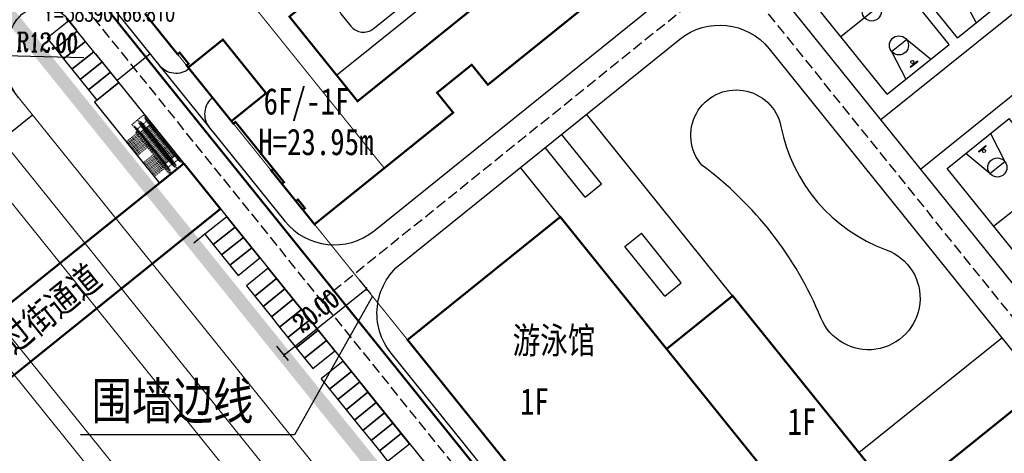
# Model space of a CAD drawing. Extents: x 38389316 to 38391210, y 2479116 to 2480544.
# Tile 33 of 68: x 38390170 to 38390356, y 2479894 to 2479976. Entities that reach past the tile are written whole.
import ezdxf
from ezdxf.enums import TextEntityAlignment as Align

# ---------------------------------------------------------------- set-up
doc = ezdxf.new("R2010")
doc.units = 0
doc.header["$LTSCALE"] = 2
for name, pattern in [('0', [0]), ('CENTER2', [1.125, 0.75, -0.125, 0.125, -0.125]), ('DASH', [0.35, 0.25, -0.1]), ('X2', [10, 8, -2])]:
    doc.linetypes.add(name, pattern=pattern)
doc.layers.get('0').update_dxf_attribs({"linetype": 'CONTINUOUS', "lineweight": 9})
doc.layers.get('Defpoints').update_dxf_attribs({"linetype": 'CONTINUOUS', "lineweight": 9})
for name, color, linetype in [('0-lunkuo', 7, 'CONTINUOUS'), ('DIM_SYMB', 3, 'CONTINUOUS'), ('DL_道路红线', 7, 'CONTINUOUS'), ('PUB_TEXT', 7, 'CONTINUOUS'), ('u-road', 4, 'CONTINUOUS'), ('U_室外车位', 3, 'CONTINUOUS'), ('围墙', 7, 'CENTER2'), ('建筑', 31, 'CONTINUOUS'), ('文字', 7, 'CONTINUOUS'), ('校内道路中线', 1, 'CONTINUOUS'), ('远期建筑', 141, 'CONTINUOUS'), ('远期红线', 30, 'CONTINUOUS'), ('道路', 33, 'CONTINUOUS')]:
    doc.layers.add(name, color=color, linetype=linetype)
for name, color, linetype, lineweight in [('尺寸标注', 7, 'CONTINUOUS', 9), ('建筑控制线', 6, '0', 9), ('路边线', 5, 'CONTINUOUS', 9)]:
    doc.layers.add(name, color=color, linetype=linetype, lineweight=lineweight)
doc.styles.add('_TCH_DIM', font='SIMPLEX', dxfattribs={"bigfont": 'GBCBIG'})
doc.styles.add('_TCH_LABEL_T3', font='COMPLEX', dxfattribs={"width": 0.705882, "bigfont": 'GBCBIG'})
doc.styles.add('中等线体', font='txt', dxfattribs={"width": 0.8})
doc.styles.add('宋体', font='txt', dxfattribs={"width": 0.8, "height": 8})
doc.dimstyles.new('_TCH_ARCH_M_M&&1', dxfattribs={"dimtxt": 1.275, "dimasz": 0.5, "dimexe": 1.25, "dimexo": 1.5, "dimgap": 0.6125, "dimtad": 1, "dimzin": 1, "dimdsep": 46, "dimtxsty": '_TCH_LABEL_T3', "dimblk": 'ARCHTICK', "dimcen": 0.09, "dimclrt": 7, "dimazin": 2, "dimtfac": 1, "dimtix": 1, "dimtmove": 2, "dimatfit": 3, "dimfxl": 1, "dimtolj": 1, "dimtzin": 0, "dimarcsym": 0})

# ---------------------------------------------------------------- blocks, each defined once
blk = doc.blocks.new('A$C64075F34')
at = {"layer": '道路', "linetype": 'DASH'}
for p, q in [((1348, 11900), (0, 11900)), ((0, 11900), (0, 0)), ((115, 645), (115, 11256)), ((115, 11256), (175, 11256)), ((175, 11256), (175, 645)), ((1173, 11256), (1233, 11256)), ((1173, 645), (1173, 11256)), ((1233, 11256), (1233, 645)), ((1348, 11900), (1348, 10720)), ((2796, 11900), (1448, 11900)), ((1448, 11900), (1448, 10720)), ((1563, 645), (1563, 11256)), ((1563, 11256), (1623, 11256)), ((1623, 11256), (1623, 645)), ((2621, 11256), (2681, 11256)), ((2621, 645), (2621, 11256)), ((2681, 11256), (2681, 645)), ((2796, 0), (2796, 11900)), ((29, 10720), (115, 10806)), ((29, 1181), (29, 10720)), ((274, 10733), (175, 10806)), ((274, 1167), (274, 10733)), ((1074, 10600), (274, 10600)), ((274, 9700), (274, 2200)), ((1074, 9700), (274, 9700)), ((274, 9700), (1074, 9700)), ((1074, 9400), (274, 9400)), ((1173, 10806), (1074, 10733)), ((1074, 10733), (1074, 1167)), ((1074, 9700), (1074, 2200)), ((1233, 10806), (1319, 10720)), ((1477, 10720), (1319, 10720)), ((1319, 10720), (1319, 1181)), ((1477, 10720), (1563, 10806)), ((1477, 1181), (1477, 10720)), ((1722, 10733), (1623, 10806)), ((1722, 1167), (1722, 10733)), ((2522, 10600), (1722, 10600)), ((1722, 9700), (1722, 2200)), ((2522, 9700), (1722, 9700)), ((1722, 9700), (2522, 9700)), ((2522, 9400), (1722, 9400)), ((2621, 10806), (2522, 10733)), ((2522, 10733), (2522, 1167)), ((2522, 9700), (2522, 2200)), ((2681, 10806), (2767, 10720)), ((2767, 10720), (2767, 1181)), ((3000, 10300), (3000, 300)), ((3000, 10300), (3200, 10300)), ((3200, 10300), (3200, 300)), ((3200, 10000), (5700, 10000)), ((3200, 9700), (5700, 9700)), ((3200, 9400), (5700, 9400)), ((5700, 10000), (5700, 1600)), ((1074, 9100), (274, 9100)), ((1074, 8800), (274, 8800)), ((1074, 8500), (274, 8500)), ((1074, 8200), (274, 8200)), ((1074, 7900), (274, 7900)), ((1074, 7600), (274, 7600)), ((2522, 9100), (1722, 9100)), ((2522, 8800), (1722, 8800)), ((2522, 8500), (1722, 8500)), ((2522, 8200), (1722, 8200)), ((2522, 7900), (1722, 7900)), ((2522, 7600), (1722, 7600)), ((3200, 9100), (5700, 9100)), ((3200, 8800), (5700, 8800)), ((3200, 8500), (5700, 8500)), ((3200, 8200), (5700, 8200)), ((3200, 7900), (5700, 7900)), ((3200, 7600), (5700, 7600)), ((1074, 7300), (274, 7300)), ((1074, 7000), (274, 7000)), ((1074, 6700), (274, 6700)), ((1074, 6400), (274, 6400)), ((1074, 6100), (274, 6100)), ((1074, 5800), (274, 5800)), ((2522, 7300), (1722, 7300)), ((2522, 7000), (1722, 7000)), ((2522, 6700), (1722, 6700)), ((2522, 6400), (1722, 6400)), ((2522, 6100), (1722, 6100)), ((2522, 5800), (1722, 5800)), ((3200, 7300), (5700, 7300)), ((3200, 7000), (5700, 7000)), ((3200, 6700), (5700, 6700)), ((1074, 5500), (274, 5500)), ((1074, 5200), (274, 5200)), ((1074, 4900), (274, 4900)), ((1074, 4600), (274, 4600)), ((1074, 4300), (274, 4300)), ((1074, 4000), (274, 4000)), ((2522, 5500), (1722, 5500)), ((2522, 5200), (1722, 5200)), ((2522, 4900), (1722, 4900)), ((2522, 4600), (1722, 4600)), ((2522, 4300), (1722, 4300)), ((2522, 4000), (1722, 4000)), ((3200, 4900), (5700, 4900)), ((3200, 4600), (5700, 4600)), ((3200, 4300), (5700, 4300)), ((3200, 4000), (5700, 4000)), ((1074, 3700), (274, 3700)), ((1074, 3400), (274, 3400)), ((1074, 3100), (274, 3100)), ((1074, 2800), (274, 2800)), ((1074, 2500), (274, 2500)), ((1074, 2200), (274, 2200)), ((274, 2200), (1074, 2200)), ((2522, 3700), (1722, 3700)), ((2522, 3400), (1722, 3400)), ((2522, 3100), (1722, 3100)), ((2522, 2800), (1722, 2800)), ((2522, 2500), (1722, 2500)), ((2522, 2200), (1722, 2200)), ((1722, 2200), (2522, 2200)), ((3200, 3700), (5700, 3700)), ((3200, 3400), (5700, 3400)), ((3200, 3100), (5700, 3100)), ((3200, 2800), (5700, 2800)), ((3200, 2500), (5700, 2500)), ((3200, 2200), (5700, 2200)), ((3200, 1900), (5700, 1900)), ((0, 0), (1348, 0)), ((115, 1095), (29, 1181)), ((175, 645), (115, 645)), ((175, 1095), (274, 1167)), ((1074, 1300), (274, 1300)), ((1074, 1167), (1173, 1095)), ((1233, 645), (1173, 645)), ((1319, 1181), (1233, 1095)), ((1477, 1181), (1319, 1181)), ((1348, 1181), (1348, 0)), ((1448, 1181), (1448, 0)), ((1448, 0), (2796, 0)), ((1563, 1095), (1477, 1181)), ((1623, 645), (1563, 645)), ((1623, 1095), (1722, 1167)), ((2522, 1300), (1722, 1300)), ((2522, 1167), (2621, 1095)), ((2681, 645), (2621, 645)), ((2767, 1181), (2681, 1095)), ((3000, 1600), (2796, 1600)), ((3000, 300), (3200, 300)), ((5700, 1600), (3200, 1600))]:
    blk.add_line(p, q, dxfattribs=at)
blk = doc.blocks.new('_J1DYT')
at = {"layer": '0-lunkuo'}
for p, q in [((0, 0), (0, 1500)), ((2800, 1500), (0, 1500)), ((1400, 0), (1400, 1500)), ((2800, 0), (2800, 1500)), ((0, 1050), (580, 930)), ((580, 570), (580, 930)), ((2800, 1050), (2220, 930)), ((2220, 570), (2220, 930)), ((130, 840), (120, 840)), ((120, 660), (120, 840)), ((130, 660), (130, 840)), ((148, 755), (130, 755)), ((148, 750), (130, 750)), ((148, 745), (130, 745)), ((2652, 755), (2670, 755)), ((2652, 750), (2670, 750)), ((2652, 745), (2670, 745)), ((2670, 840), (2680, 840)), ((2670, 660), (2670, 840)), ((2680, 660), (2680, 840)), ((580, 570), (0, 450)), ((130, 660), (120, 660)), ((2220, 570), (2800, 450)), ((2670, 660), (2680, 660)), ((2800, 0), (0, 0))]:
    blk.add_line(p, q, dxfattribs=at)
for centre, radius in [((580, 750), 180), ((1400, 750), 180), ((2220, 750), 180), ((178, 750), 30), ((2622, 750), 30)]:
    blk.add_circle(centre, radius, dxfattribs=at)
at = {"layer": '0-lunkuo', "flags": 9}
for tag in ['XSIZE', 'YSIZE']:
    blk.add_attdef(tag, (0, 0), '', height=0.5, rotation=0, dxfattribs=at)
blk = doc.blocks.new('_ArchTick')
at = {"color": 0, "linetype": 'ByBlock', "const_width": 0.4}
blk.add_lwpolyline([(-0.5, -0.5), (0.5, 0.5)], dxfattribs=at)
blk = doc.blocks.new('*D219')
at = {"layer": 'Defpoints', "color": 0}
for p in [(38390233.34, 2479928.25), (38390235.67, 2479925.36), (38390217.76, 2479915.71)]:
    blk.add_point(p, dxfattribs=at)
at = {"layer": '尺寸标注', "color": 0, "lineweight": -2}
for p, q in [((38390234.28, 2479927.08), (38390236.45, 2479924.39)), ((38390220.09, 2479912.82), (38390235.67, 2479925.36)), ((38390218.7, 2479914.54), (38390220.87, 2479911.84))]:
    blk.add_line(p, q, dxfattribs=at)
at = {"layer": '尺寸标注', "color": 0, "lineweight": -2, "xscale": 0.5, "yscale": 0.5, "zscale": 0.5}
for p, rotation in [((38390235.67, 2479925.36), 38.83647376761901), ((38390220.09, 2479912.82), 218.836473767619)]:
    blk.add_blockref('_ArchTick', p, dxfattribs=dict(at, rotation=rotation))
at = {"layer": '尺寸标注', "color": 7, "insert": (38390226.15, 2479921.23), "char_height": 3.5, "attachment_point": 5, "rotation": 38.8365, "style": '_TCH_LABEL_T3'}
blk.add_mtext('\\A1;20.00', dxfattribs=at)
blk = doc.blocks.new('uiiatguaukjb')
at = {"layer": '路边线', "color": 33, "flags": 128}
blk.add_lwpolyline([(38390043.54, 2480118.56), (38390288.6, 2479814.16)], dxfattribs=at)
at = {"layer": '路边线', "color": 0, "flags": 128}
for points in [[(38390020.55, 2480100.07), (38390265.91, 2479795.3)], [(38390017.43, 2480097.56), (38390262.82, 2479792.76)], [(38390168.03, 2479951.96), (38390282.84, 2479809.36)], [(38390163.36, 2479948.2), (38390278.22, 2479805.52)]]:
    blk.add_lwpolyline(points, dxfattribs=at)
blk = doc.blocks.new('*D257')
at = {"layer": 'Defpoints', "color": 0}
for p in [(38390167.34, 2479969.32), (38390179.34, 2479969.01)]:
    blk.add_point(p, dxfattribs=at)
at = {"layer": '尺寸标注', "color": 0, "lineweight": -2}
blk.add_line((38390182.34, 2479968.94), (38390167.34, 2479969.32), dxfattribs=at)
at = {"layer": '尺寸标注', "color": 0, "lineweight": -2, "xscale": 0.5, "yscale": 0.5, "zscale": 0.5, "rotation": 178.5529833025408}
blk.add_blockref('_ArchTick', (38390167.34, 2479969.32), dxfattribs=at)
at = {"layer": '尺寸标注', "color": 7, "insert": (38390175.41, 2479971.86), "char_height": 3.5, "attachment_point": 5, "rotation": 358.553, "style": '_TCH_LABEL_T3'}
blk.add_mtext('\\A1;R12.00', dxfattribs=at)

msp = doc.modelspace()

# ---------------------------------------------------------------- linework, layer by layer
at = {"layer": 'DIM_SYMB', "color": 3}
msp.add_lwpolyline([(38390148.168, 2479938.538, 0, 0, 0), (38390331.545, 2479710.764, 0, 0.933, 0), (38390329.35, 2479713.49, 0, 0, 0)], format="xyseb", dxfattribs=at)
at = {"layer": 'DIM_SYMB', "color": 0, "flags": 128}
msp.add_lwpolyline([(38390236.806, 2479923.943), (38390222.112, 2479897.77), (38390181.702, 2479897.77)], dxfattribs=at)
at = {"layer": 'DL_道路红线', "color": 192, "ltscale": 10, "const_width": 2, "flags": 128}
msp.add_lwpolyline([(38390535.718, 2479532.322, 0.0503962), (38390380.848, 2479727.723), (38390330.42, 2479779.635, -0.0232733), (38390295.893, 2479818.656), (38390076.902, 2480090.67, -0.0002298), (38390076.061, 2480091.716)], format="xyb", dxfattribs=at)
at = {"layer": 'u-road', "flags": 128}
for points in [[(38390455.974, 2480141.64), (38390379.223, 2480113.529, 0.247591), (38390371.72, 2480105.217, -0.1624335), (38390331.353, 2480042.365), (38390299.956, 2480017.088, 0.4142177), (38390298.134, 2480000.216), (38390392.513, 2479882.987, -0.4142177), (38390389.477, 2479854.866), (38390321.239, 2479799.93)], [(38390207.443, 2479954.037), (38390220.236, 2479938.145, 0.4142135), (38390237.109, 2479936.323), (38390289.766, 2479978.716, 0.4142177), (38390291.588, 2479995.589), (38390259.728, 2480035.162, 0.4142175), (38390242.856, 2480036.984), (38390200.327, 2480002.743)], [(38390195.654, 2479998.98), (38390190.204, 2479994.592, 0.4142071), (38390188.382, 2479977.72), (38390207.446, 2479954.041)], [(38390169.993, 2479961.489, -0.3419657), (38390169.716, 2479976.182, -0.4904632), (38390179.203, 2479976.359), (38390180.963, 2479974.171)], [(38390294.783, 2479972.485), (38390294.783, 2479972.485, -0.4142093), (38390311.656, 2479970.663), (38390386.282, 2479877.97, -0.4142177), (38390384.46, 2479861.098), (38390331.801, 2479818.704, -0.4142136), (38390314.928, 2479820.526), (38390240.304, 2479913.219, -0.4142137), (38390242.126, 2479930.092), (38390294.783, 2479972.485)], [(38390202.219, 2479966.904), (38390202.219, 2479966.904, -0.4142136), (38390196.595, 2479967.511), (38390196.595, 2479967.511)], [(38390206.609, 2479961.452), (38390206.609, 2479961.451, 0.4142136), (38390206.001, 2479955.827), (38390207.443, 2479954.037)]]:
    msp.add_lwpolyline(points, format="xyb", dxfattribs=at)
for points in [[(38390184.531, 2479969.739), (38390201.211, 2479949.02)], [(38390194.839, 2479969.692), (38390188.607, 2479964.676)], [(38390123.546, 2479918.716), (38390172.621, 2479958.224)], [(38390208.11, 2479940.451), (38390321.239, 2479799.93)]]:
    msp.add_lwpolyline(points, dxfattribs=at)
at = {"layer": 'U_室外车位'}
for points in [[(38390175.386, 2479972.647), (38390176.954, 2479970.699), (38390181.082, 2479974.023), (38390179.514, 2479975.97)], [(38390176.954, 2479970.699), (38390178.522, 2479968.752), (38390182.65, 2479972.075), (38390181.082, 2479974.023)], [(38390178.522, 2479968.752), (38390180.089, 2479966.804), (38390184.218, 2479970.128), (38390182.65, 2479972.075)], [(38390180.089, 2479966.804), (38390181.657, 2479964.857), (38390185.785, 2479968.181), (38390184.218, 2479970.128)], [(38390181.657, 2479964.857), (38390183.225, 2479962.91), (38390187.353, 2479966.233), (38390185.785, 2479968.181)], [(38390183.225, 2479962.91), (38390184.793, 2479960.962), (38390188.921, 2479964.286), (38390187.353, 2479966.233)], [(38390205.173, 2479935.647), (38390206.741, 2479933.7), (38390210.87, 2479937.023), (38390209.302, 2479938.971)], [(38390206.741, 2479933.7), (38390208.309, 2479931.752), (38390212.437, 2479935.076), (38390210.87, 2479937.023)], [(38390208.309, 2479931.752), (38390209.877, 2479929.805), (38390214.005, 2479933.129), (38390212.437, 2479935.076)], [(38390209.877, 2479929.805), (38390211.444, 2479927.858), (38390215.573, 2479931.181), (38390214.005, 2479933.129)], [(38390213.012, 2479925.91), (38390214.58, 2479923.963), (38390218.708, 2479927.287), (38390217.14, 2479929.234)], [(38390214.58, 2479923.963), (38390216.148, 2479922.016), (38390220.276, 2479925.339), (38390218.708, 2479927.287)], [(38390216.148, 2479922.016), (38390217.715, 2479920.068), (38390221.844, 2479923.392), (38390220.276, 2479925.339)], [(38390217.715, 2479920.068), (38390219.283, 2479918.121), (38390223.411, 2479921.445), (38390221.844, 2479923.392)], [(38390219.283, 2479918.121), (38390220.851, 2479916.173), (38390224.979, 2479919.497), (38390223.411, 2479921.444)], [(38390220.851, 2479916.173), (38390222.419, 2479914.226), (38390226.547, 2479917.55), (38390224.979, 2479919.497)], [(38390222.419, 2479914.226), (38390223.986, 2479912.279), (38390228.115, 2479915.602), (38390226.547, 2479917.55)], [(38390223.986, 2479912.279), (38390225.554, 2479910.331), (38390229.682, 2479913.655), (38390228.115, 2479915.602)], [(38390227.122, 2479908.384), (38390228.69, 2479906.437), (38390232.818, 2479909.76), (38390231.25, 2479911.708)], [(38390228.69, 2479906.437), (38390230.257, 2479904.489), (38390234.386, 2479907.813), (38390232.818, 2479909.76)], [(38390230.257, 2479904.489), (38390231.825, 2479902.542), (38390235.953, 2479905.866), (38390234.386, 2479907.813)], [(38390231.825, 2479902.542), (38390233.393, 2479900.595), (38390237.521, 2479903.918), (38390235.953, 2479905.866)], [(38390233.393, 2479900.595), (38390234.961, 2479898.647), (38390239.089, 2479901.971), (38390237.521, 2479903.918)], [(38390234.961, 2479898.647), (38390236.528, 2479896.7), (38390240.657, 2479900.024), (38390239.089, 2479901.971)], [(38390236.528, 2479896.7), (38390238.096, 2479894.753), (38390242.224, 2479898.076), (38390240.657, 2479900.024)], [(38390238.096, 2479894.753), (38390239.664, 2479892.805), (38390243.792, 2479896.129), (38390242.224, 2479898.076)]]:
    msp.add_lwpolyline(points, close=True, dxfattribs=at)
at = {"layer": '围墙', "linetype": 'DASH', "ltscale": 6, "const_width": 0.2, "flags": 128}
msp.add_lwpolyline([(38390225.86, 2479937.541), (38390243.419, 2479915.728)], dxfattribs=at)
at = {"layer": '建筑', "color": 152, "linetype": 'DASH', "ltscale": 10, "const_width": 0.2, "flags": 128}
msp.add_lwpolyline([(38390193.879, 2479977.267), (38390207.042, 2479987.865), (38390239.025, 2479948.139), (38390225.86, 2479937.541)], close=True, dxfattribs=at)
at = {"layer": '建筑控制线', "color": 192, "linetype": 'X2', "ltscale": 0.2, "const_width": 0.4, "flags": 128}
msp.add_lwpolyline([(38390333.726, 2479797.913, -0.0183132), (38390307.577, 2479828.063), (38390088.586, 2480100.077, -0.0000056), (38390088.566, 2480100.102)], format="xyb", dxfattribs=at)
at = {"layer": '校内道路中线', "color": 10, "linetype": 'DASH', "ltscale": 4, "flags": 128}
for points in [[(38390311.849, 2479817.972), (38389981.007, 2480228.921)], [(38390227.154, 2479923.174), (38390304.738, 2479985.634)]]:
    msp.add_lwpolyline(points, dxfattribs=at)
msp.add_lwpolyline([(38390214.9, 2480097.221), (38390389.398, 2479880.479, -0.4142177), (38390386.968, 2479857.982), (38390334.309, 2479815.588, -0.4142136), (38390311.813, 2479818.017, -0.4142136)], format="xyb", dxfattribs=at)
at = {"layer": '远期建筑', "ltscale": 5, "const_width": 0.4, "flags": 128}
for points in [[(38390227.699, 2479982.029), (38390224.877, 2479985.534), (38390244.638, 2480001.443), (38390260.315, 2479981.97), (38390233.988, 2479960.773), (38390221.132, 2479976.742), (38390221.132, 2479976.742), (38390221.132, 2479976.742)], [(38390272.24, 2479938.93), (38390316.137, 2479884.405), (38390287.316, 2479861.202), (38390243.419, 2479915.728)], [(38390304.77, 2479924.038), (38390292.307, 2479914.004), (38390316.137, 2479884.405), (38390300.558, 2479871.863), (38390308.084, 2479862.515), (38390336.125, 2479885.091)], [(38390325.398, 2479818.684), (38390297.178, 2479853.736), (38390357.936, 2479902.65), (38390386.155, 2479867.598)]]:
    msp.add_lwpolyline(points, close=True, dxfattribs=at)
for points in [[(38390284.748, 2479984.95), (38390258.575, 2479963.879), (38390255.534, 2479967.657), (38390248.991, 2479962.389), (38390252.032, 2479958.612), (38390225.86, 2479937.541), (38390223.666, 2479940.267), (38390224.055, 2479940.581), (38390222.738, 2479942.216), (38390222.349, 2479941.903), (38390219.715, 2479945.174), (38390220.104, 2479945.488), (38390210.948, 2479956.86), (38390210.559, 2479956.547), (38390210.183, 2479957.014), (38390216.726, 2479962.282), (38390208.573, 2479972.408), (38390202.03, 2479967.14), (38390201.717, 2479967.53), (38390202.106, 2479967.843), (38390200.413, 2479969.946), (38390200.023, 2479969.633), (38390193.878, 2479977.266)], [(38390284.748, 2479984.95), (38390258.575, 2479963.879), (38390255.534, 2479967.657), (38390248.991, 2479962.389), (38390252.032, 2479958.612), (38390225.86, 2479937.541), (38390217.708, 2479947.667), (38390218.097, 2479947.98), (38390210.948, 2479956.86), (38390210.559, 2479956.547), (38390210.183, 2479957.014), (38390216.726, 2479962.282), (38390208.573, 2479972.408), (38390202.03, 2479967.14), (38390201.717, 2479967.53), (38390202.106, 2479967.843), (38390200.413, 2479969.946), (38390200.023, 2479969.633), (38390193.878, 2479977.266)], [(38390202.03, 2479967.14), (38390210.183, 2479957.014)], [(38390126.434, 2479888.818), (38390201.211, 2479949.02)], [(38390208.11, 2479940.451), (38390201.211, 2479949.02)], [(38390133.332, 2479880.25), (38390208.11, 2479940.451)]]:
    msp.add_lwpolyline(points, dxfattribs=at)
at = {"layer": '远期红线', "color": 222, "linetype": 'CENTER2', "ltscale": 10, "const_width": 2.5, "flags": 128}
msp.add_lwpolyline([(38390460.026, 2480129.721), (38390436.345, 2480231.684), (38390423.718, 2480286.049), (38390423.362, 2480287.582), (38390422.694, 2480290.456), (38390395.053, 2480409.468), (38390390.854, 2480427.544), (38390389.747, 2480433.506), (38390344.998, 2480422.831), (38390341.349, 2480422.222), (38390327.798, 2480418.728), (38390297.817, 2480410.998), (38390264.736, 2480401.932), (38390215.555, 2480385.46), (38390214.975, 2480387.191), (38390216.504, 2480394.295), (38390163.431, 2480374.854), (38390097.019, 2480350.528), (38390150.373, 2480261.891), (38390169.455, 2480230.19), (38390227.507, 2480133.749), (38390226.014, 2480128.736), (38390226.939, 2480119.097), (38390228.384, 2480110.104), (38390230.945, 2480101.453), (38390234.62, 2480096.196), (38390238.654, 2480093.641), (38390242.015, 2480092.599), (38390245.377, 2480091.557), (38390249.476, 2480090.84), (38390253.79, 2480090.086), (38390269.492, 2480064), (38390280.517, 2480045.682), (38390276.004, 2480043.512), (38390221.513, 2480017.314), (38390188.03, 2480001.17), (38390166.81, 2479990.939), (38390162.41, 2479988.818), (38390159.882, 2479987.599), (38390322.242, 2479785.928), (38390498.512, 2479959.141), (38390497.51, 2479968.333), (38390495.146, 2479978.512), (38390482.053, 2480034.885), (38390465.988, 2480104.051), (38390465.469, 2480106.288)], close=True, dxfattribs=at)
at = {"layer": '道路', "flags": 128}
for points in [[(38390236.961, 2479974.464), (38390246.308, 2479981.989, 0.4142136), (38390246.763, 2479986.208), (38390244.882, 2479988.544, 0.4142136), (38390240.664, 2479989), (38390231.317, 2479981.475, 0.4142136), (38390230.861, 2479977.257), (38390232.742, 2479974.92, 0.4142136), (38390236.961, 2479974.464), (38390236.961, 2479974.464)], [(38390298.972, 2479948.685, -1.3012848), (38390313.884, 2479955.985, 0.2618), (38390333.765, 2479932.715, -1.5319807), (38390321.421, 2479919.879, 0.1364611), (38390298.972, 2479948.685, -26.4238019)]]:
    msp.add_lwpolyline(points, format="xyb", dxfattribs=at)
for points in [[(38390230.038, 2479965.682), (38390256.366, 2479986.878)], [(38390369.257, 2479986.666), (38390332.723, 2479957.253)], [(38390369.268, 2479971.269), (38390340.248, 2479947.906)], [(38390188.921, 2479964.286), (38390184.325, 2479960.586), (38390196.616, 2479945.32)], [(38390304.77, 2479924.038), (38390277.178, 2479958.311)], [(38390280.03, 2479945.201), (38390272.504, 2479954.549)], [(38390276.914, 2479942.693), (38390269.389, 2479952.04)], [(38390272.24, 2479938.93), (38390264.715, 2479948.278)], [(38390276.914, 2479942.693), (38390280.03, 2479945.201)], [(38390205.173, 2479935.647), (38390203.07, 2479933.954)], [(38390284.439, 2479933.346), (38390287.555, 2479935.854)], [(38390295.08, 2479926.507), (38390287.555, 2479935.854)], [(38390291.964, 2479923.999), (38390284.439, 2479933.346)], [(38390291.964, 2479923.999), (38390295.08, 2479926.507)], [(38390328.6, 2479894.438), (38390355.554, 2479916.138)]]:
    msp.add_lwpolyline(points, dxfattribs=at)

# ---------------------------------------------------------------- block references
at = {"layer": '0-lunkuo', "xscale": 0.01, "yscale": 0.01, "zscale": 0.01, "rotation": 308.8364734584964}
for p in [(38390329.64, 2479994.569), (38390316.398, 2479983.909), (38390345.245, 2479948.077)]:
    msp.add_blockref('_J1DYT', p, dxfattribs=at)
at = {"layer": '路边线', "color": 0}
msp.add_blockref('uiiatguaukjb', (0, 0), dxfattribs=at)
at = {"layer": '道路', "xscale": -0.0009999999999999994, "yscale": 0.001, "zscale": 0.0009999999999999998, "rotation": 38.8364632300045}
msp.add_blockref('A$C64075F34', (38390201.056, 2479948.894), dxfattribs=at)

# ---------------------------------------------------------------- texts
at = {"layer": 'DIM_SYMB', "color": 0, "style": '宋体', "width": 0.8}
msp.add_text('规划慢行过街通道', height=5, rotation=38.88779, dxfattribs=at).set_placement((38390169.122, 2479912.808), align=Align.CENTER)
msp.add_text('围墙边线', height=7, dxfattribs=at).set_placement((38390199.056, 2479900.702), align=Align.CENTER)
at = {"layer": 'PUB_TEXT', "color": 7, "style": '_TCH_DIM', "width": 0.705882}
msp.add_text('Y=38390166.810', height=2.975, rotation=0.00001, dxfattribs=at).set_placement((38390174.839, 2479975.859))
at = {"layer": '文字', "style": '中等线体', "width": 0.8}
for s, p in [('6F', (38390216.25, 2479958.258)), ('/-1F', (38390221.551, 2479958.258)), ('H=23.95m', (38390215.226, 2479950.599)), ('游泳馆', (38390263.259, 2479913.128)), ('1F', (38390264.657, 2479901.595)), ('1F', (38390315.132, 2479897.797))]:
    msp.add_text(s, height=5, dxfattribs=at).set_placement(p)

# ---------------------------------------------------------------- dimensions: what is measured, and where the dimension line sits
at = {"layer": '尺寸标注', "color": 3}
dim = msp.add_radius_dim(center=(38390179.34, 2479969.014), mpoint=(38390167.344, 2479969.317), dimstyle='_TCH_ARCH_M_M&&1', override={"dimtxt": 3.5, "dimexe": 3, "dimexo": 3, "dimgap": 1, "dimtmove": 0}, dxfattribs=at)
dim.commit()
dim.dimension.update_dxf_attribs({"geometry": '*D257', "text_midpoint": (38390175.341, 2479969.115), "dimtype": 132})
dim = msp.add_linear_dim(base=(38390235.665, 2479925.36), p1=(38390217.762, 2479915.705), p2=(38390233.341, 2479928.247), angle=38.83647, dimstyle='_TCH_ARCH_M_M&&1', override={"dimtxt": 3.5, "dimgap": 1}, dxfattribs=at)
dim.commit()
dim.dimension.update_dxf_attribs({"geometry": '*D219', "text_midpoint": (38390226.151, 2479921.231), "dimtype": 129})

doc.saveas('drawing.dxf')
